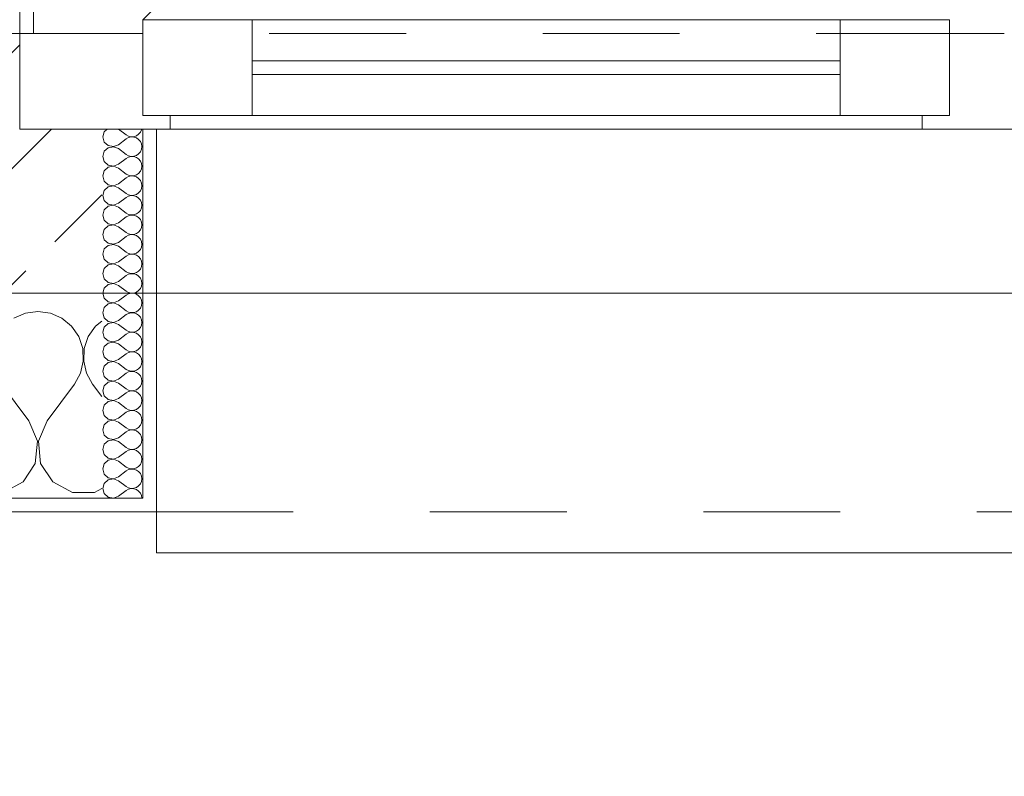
# Model space of a CAD drawing. Header units: metres. Extents: x -4 to 100, y -11 to 17.
# Tile 10 of 256: x 1.12 to 1.84, y -0.348 to 0.205. Entities that reach past the tile are written whole.
import ezdxf

# ---------------------------------------------------------------- set-up
doc = ezdxf.new("R2010")
doc.units = ezdxf.units.M
doc.header["$MEASUREMENT"] = 0
doc.linetypes.add('Strichlinie eng', pattern=[0.115, 0.075, -0.04])
doc.linetypes.add('Untersicht', pattern=[0.1, 0.075, -0.025])
for name, color, linetype in [('152 - Bemaßung_ Beschriftung.Ausbau', 7, 'Continuous'), ('603 - Struktur.Bodenplatte_ Decke Roh', 7, 'Continuous'), ('604 - Struktur.Wand Aussen', 7, 'Continuous'), ('Neubau_653 - Abdeckung.TB Verkofferung', 7, 'Continuous')]:
    doc.layers.add(name, color=color, linetype=linetype)
doc.styles.add('ERSTELLTER_STIL_2', font='txt')
doc.dimstyles.new('ERSTELLTER_STIL__3', dxfattribs={"dimtxt": 0.1, "dimasz": 0.0532, "dimexe": 0.18, "dimexo": 0.0625, "dimgap": 0, "dimtad": 1, "dimzin": 0, "dimdsep": 46, "dimtxsty": 'ERSTELLTER_STIL_2', "dimblk": 'ARROWHEAD_2', "dimblk1": 'ARROWHEAD_2', "dimblk2": 'ARROWHEAD_2', "dimcen": 0.09, "dimse1": 1, "dimse2": 1, "dimclrd": 7, "dimclre": 7, "dimclrt": 7, "dimazin": 0, "dimtfac": 1, "dimtdec": 4, "dimtmove": 0, "dimatfit": 3, "dimfxl": 1, "dimtolj": 1, "dimtzin": 0, "dimarcsym": 0})
doc.dimstyles.new('ERSTELLTER_STIL__5', dxfattribs={"dimtxt": 0.1, "dimasz": 0.0532, "dimexe": 0.18, "dimexo": 0.0625, "dimgap": 0, "dimtad": 1, "dimtih": 1, "dimtoh": 1, "dimzin": 0, "dimdsep": 46, "dimtxsty": 'ERSTELLTER_STIL_2', "dimblk": 'ARROWHEAD_2', "dimblk1": 'ARROWHEAD_2', "dimblk2": 'ARROWHEAD_2', "dimcen": 0.09, "dimse1": 1, "dimse2": 1, "dimclrd": 7, "dimclre": 7, "dimclrt": 7, "dimazin": 0, "dimtfac": 1, "dimtdec": 4, "dimtmove": 0, "dimatfit": 3, "dimfxl": 1, "dimtolj": 1, "dimtzin": 0, "dimarcsym": 0})
doc.dimstyles.new('ERSTELLTER_STIL__6', dxfattribs={"dimtxt": 0.1, "dimasz": 0.0532, "dimexe": 0.18, "dimexo": 0.0625, "dimgap": 0, "dimtad": 1, "dimtih": 1, "dimtoh": 1, "dimzin": 0, "dimdsep": 46, "dimtxsty": 'ERSTELLTER_STIL_2', "dimblk": 'ARROWHEAD_2', "dimblk1": 'ARROWHEAD_2', "dimblk2": 'ARROWHEAD_2', "dimcen": 0.09, "dimse1": 1, "dimse2": 1, "dimclrd": 7, "dimclre": 7, "dimclrt": 7, "dimazin": 0, "dimtfac": 1, "dimtdec": 4, "dimtmove": 2, "dimatfit": 3, "dimfxl": 1, "dimtolj": 1, "dimtzin": 0, "dimarcsym": 0})
pattern_1 = [(0, (0, 0), (0, 0.0866025), [0, -0.05]), (0, (0.025, 0.0433), (0, 0.0866025), [0, -0.05])]

# ---------------------------------------------------------------- blocks, each defined once
blk = doc.blocks.new('*X117')
at = {"layer": '604 - Struktur.Wand Aussen', "color": 7, "linetype": 'Continuous', "lineweight": 5}
for p, q in [((1.12422, -0.0096), (1.11581, -0.01331)), ((1.13333, -0.00833), (1.12422, -0.0096)), ((1.14244, -0.0096), (1.13333, -0.00833)), ((1.15086, -0.01331), (1.14244, -0.0096)), ((1.15794, -0.01918), (1.15086, -0.01331)), ((1.16315, -0.02676), (1.15794, -0.01918)), ((1.17539, -0.01918), (1.17019, -0.02676)), ((1.18, -0.01536), (1.17539, -0.01918)), ((1.16609, -0.03547), (1.16315, -0.02676)), ((1.17019, -0.02676), (1.16725, -0.03547)), ((1.16653, -0.04466), (1.16609, -0.03547)), ((1.16725, -0.03547), (1.1668, -0.04466)), ((1.16445, -0.05362), (1.16653, -0.04466)), ((1.1668, -0.04466), (1.16888, -0.05362)), ((1.16, -0.06167), (1.16445, -0.05362)), ((1.16888, -0.05362), (1.17333, -0.06167)), ((1.12667, -0.08833), (1.10667, -0.06167)), ((1.14, -0.08833), (1.16, -0.06167)), ((1.18, -0.07056), (1.17333, -0.06167)), ((1.13295, -0.1033), (1.12667, -0.08833)), ((1.14, -0.08833), (1.13371, -0.1033)), ((1.13142, -0.11947), (1.13295, -0.1033)), ((1.13371, -0.1033), (1.13525, -0.11947)), ((1.12243, -0.13299), (1.13142, -0.11947)), ((1.13525, -0.11947), (1.14424, -0.13299)), ((1.10812, -0.14066), (1.12243, -0.13299)), ((1.14424, -0.13299), (1.15855, -0.14066)), ((1.15855, -0.14066), (1.17479, -0.14066)), ((1.17479, -0.14066), (1.18, -0.13787))]:
    blk.add_line(p, q, dxfattribs=at)
blk = doc.blocks.new('*X153')
at = {"layer": '604 - Struktur.Wand Aussen', "color": 7, "linetype": 'Continuous', "lineweight": 5}
for p, q in [((1.18178, 0.12304), (1.18071, 0.11929)), ((1.18392, 0.125), (1.18178, 0.12304)), ((1.19214, 0.125), (1.19786, 0.12071)), ((1.20696, 0.12116), (1.20822, 0.12267)), ((1.20822, 0.12267), (1.20901, 0.12448)), ((1.20901, 0.12448), (1.20909, 0.125)), ((1.18071, 0.11929), (1.18178, 0.11553)), ((1.18178, 0.11553), (1.18466, 0.1129)), ((1.19214, 0.11357), (1.19786, 0.11786)), ((1.19786, 0.12071), (1.19958, 0.11976)), ((1.19958, 0.11881), (1.19786, 0.11786)), ((1.19958, 0.11976), (1.2015, 0.11931)), ((1.2015, 0.11926), (1.19958, 0.11881)), ((1.2015, 0.11931), (1.20347, 0.11941)), ((1.20347, 0.11916), (1.2015, 0.11926)), ((1.20347, 0.11941), (1.20534, 0.12004)), ((1.20534, 0.11853), (1.20347, 0.11916)), ((1.20534, 0.12004), (1.20696, 0.12116)), ((1.20696, 0.11742), (1.20534, 0.11853)), ((1.20822, 0.1159), (1.20696, 0.11742)), ((1.20901, 0.11409), (1.20822, 0.1159)), ((1.18178, 0.10876), (1.18071, 0.105)), ((1.18466, 0.11139), (1.18178, 0.10876)), ((1.18466, 0.1129), (1.1885, 0.11217)), ((1.1885, 0.11211), (1.18466, 0.11139)), ((1.1885, 0.11217), (1.19214, 0.11357)), ((1.19214, 0.11071), (1.1885, 0.11211)), ((1.19214, 0.11071), (1.19786, 0.10643)), ((1.20696, 0.10687), (1.20822, 0.10839)), ((1.20822, 0.10839), (1.20901, 0.11019)), ((1.20929, 0.11214), (1.20901, 0.11409)), ((1.20901, 0.11019), (1.20929, 0.11214)), ((1.18071, 0.105), (1.18178, 0.10124)), ((1.18178, 0.10124), (1.18466, 0.09861)), ((1.19214, 0.09929), (1.19786, 0.10357)), ((1.19786, 0.10643), (1.19958, 0.10547)), ((1.19958, 0.10453), (1.19786, 0.10357)), ((1.19958, 0.10547), (1.2015, 0.10503)), ((1.2015, 0.10497), (1.19958, 0.10453)), ((1.2015, 0.10503), (1.20347, 0.10512)), ((1.20347, 0.10488), (1.2015, 0.10497)), ((1.20347, 0.10512), (1.20534, 0.10575)), ((1.20534, 0.10425), (1.20347, 0.10488)), ((1.20534, 0.10575), (1.20696, 0.10687)), ((1.20696, 0.10313), (1.20534, 0.10425)), ((1.20822, 0.10161), (1.20696, 0.10313)), ((1.20901, 0.09981), (1.20822, 0.10161)), ((1.18178, 0.09447), (1.18071, 0.09071)), ((1.18466, 0.0971), (1.18178, 0.09447)), ((1.18466, 0.09861), (1.1885, 0.09789)), ((1.1885, 0.09783), (1.18466, 0.0971)), ((1.1885, 0.09789), (1.19214, 0.09929)), ((1.19214, 0.09643), (1.1885, 0.09783)), ((1.19214, 0.09643), (1.19786, 0.09214)), ((1.20696, 0.09258), (1.20822, 0.0941)), ((1.20822, 0.0941), (1.20901, 0.09591)), ((1.20929, 0.09786), (1.20901, 0.09981)), ((1.20901, 0.09591), (1.20929, 0.09786)), ((1.18071, 0.09071), (1.18178, 0.08696)), ((1.18178, 0.08696), (1.18466, 0.08433)), ((1.19214, 0.085), (1.19786, 0.08929)), ((1.19786, 0.09214), (1.19958, 0.09119)), ((1.19958, 0.09024), (1.19786, 0.08929)), ((1.19958, 0.09119), (1.2015, 0.09074)), ((1.2015, 0.09069), (1.19958, 0.09024)), ((1.2015, 0.09074), (1.20347, 0.09084)), ((1.20347, 0.09059), (1.2015, 0.09069)), ((1.20347, 0.09084), (1.20534, 0.09147)), ((1.20534, 0.08996), (1.20347, 0.09059)), ((1.20534, 0.09147), (1.20696, 0.09258)), ((1.20696, 0.08884), (1.20534, 0.08996)), ((1.20822, 0.08733), (1.20696, 0.08884)), ((1.20901, 0.08552), (1.20822, 0.08733)), ((1.18178, 0.08018), (1.18071, 0.07643)), ((1.18466, 0.08282), (1.18178, 0.08018)), ((1.18466, 0.08433), (1.1885, 0.0836)), ((1.1885, 0.08354), (1.18466, 0.08282)), ((1.1885, 0.0836), (1.19214, 0.085)), ((1.19214, 0.08214), (1.1885, 0.08354)), ((1.19214, 0.08214), (1.19786, 0.07786)), ((1.20696, 0.0783), (1.20822, 0.07982)), ((1.20822, 0.07982), (1.20901, 0.08162)), ((1.20929, 0.08357), (1.20901, 0.08552)), ((1.20901, 0.08162), (1.20929, 0.08357)), ((1.18071, 0.07643), (1.18178, 0.07267)), ((1.18178, 0.07267), (1.18466, 0.07004)), ((1.19214, 0.07071), (1.19786, 0.075)), ((1.19786, 0.07786), (1.19958, 0.0769)), ((1.19958, 0.07595), (1.19786, 0.075)), ((1.19958, 0.0769), (1.2015, 0.07646)), ((1.2015, 0.0764), (1.19958, 0.07595)), ((1.2015, 0.07646), (1.20347, 0.07655)), ((1.20347, 0.0763), (1.2015, 0.0764)), ((1.20347, 0.07655), (1.20534, 0.07718)), ((1.20534, 0.07567), (1.20347, 0.0763)), ((1.20534, 0.07718), (1.20696, 0.0783)), ((1.20696, 0.07456), (1.20534, 0.07567)), ((1.20822, 0.07304), (1.20696, 0.07456)), ((1.20901, 0.07124), (1.20822, 0.07304)), ((1.18178, 0.0659), (1.18071, 0.06214)), ((1.18466, 0.06853), (1.18178, 0.0659)), ((1.18466, 0.07004), (1.1885, 0.06931)), ((1.1885, 0.06926), (1.18466, 0.06853)), ((1.1885, 0.06931), (1.19214, 0.07071)), ((1.19214, 0.06786), (1.1885, 0.06926)), ((1.19214, 0.06786), (1.19786, 0.06357)), ((1.20696, 0.06401), (1.20822, 0.06553)), ((1.20822, 0.06553), (1.20901, 0.06733)), ((1.20929, 0.06929), (1.20901, 0.07124)), ((1.20901, 0.06733), (1.20929, 0.06929)), ((1.18071, 0.06214), (1.18178, 0.05839)), ((1.18178, 0.05839), (1.18466, 0.05575)), ((1.19214, 0.05643), (1.19786, 0.06071)), ((1.19786, 0.06357), (1.19958, 0.06262)), ((1.19958, 0.06167), (1.19786, 0.06071)), ((1.19958, 0.06262), (1.2015, 0.06217)), ((1.2015, 0.06211), (1.19958, 0.06167)), ((1.2015, 0.06217), (1.20347, 0.06227)), ((1.20347, 0.06202), (1.2015, 0.06211)), ((1.20347, 0.06227), (1.20534, 0.0629)), ((1.20534, 0.06139), (1.20347, 0.06202)), ((1.20534, 0.0629), (1.20696, 0.06401)), ((1.20696, 0.06027), (1.20534, 0.06139)), ((1.20822, 0.05876), (1.20696, 0.06027)), ((1.20901, 0.05695), (1.20822, 0.05876)), ((1.18178, 0.05161), (1.18071, 0.04786)), ((1.18466, 0.05425), (1.18178, 0.05161)), ((1.18466, 0.05575), (1.1885, 0.05503)), ((1.1885, 0.05497), (1.18466, 0.05425)), ((1.1885, 0.05503), (1.19214, 0.05643)), ((1.19214, 0.05357), (1.1885, 0.05497)), ((1.19214, 0.05357), (1.19786, 0.04929)), ((1.20696, 0.04973), (1.20822, 0.05124)), ((1.20822, 0.05124), (1.20901, 0.05305)), ((1.20929, 0.055), (1.20901, 0.05695)), ((1.20901, 0.05305), (1.20929, 0.055)), ((1.18071, 0.04786), (1.18178, 0.0441)), ((1.18178, 0.0441), (1.18466, 0.04147)), ((1.19214, 0.04214), (1.19786, 0.04643)), ((1.19786, 0.04929), (1.19958, 0.04833)), ((1.19958, 0.04738), (1.19786, 0.04643)), ((1.19958, 0.04833), (1.2015, 0.04789)), ((1.2015, 0.04783), (1.19958, 0.04738)), ((1.2015, 0.04789), (1.20347, 0.04798)), ((1.20347, 0.04773), (1.2015, 0.04783)), ((1.20347, 0.04798), (1.20534, 0.04861)), ((1.20534, 0.0471), (1.20347, 0.04773)), ((1.20534, 0.04861), (1.20696, 0.04973)), ((1.20696, 0.04599), (1.20534, 0.0471)), ((1.20822, 0.04447), (1.20696, 0.04599)), ((1.20901, 0.04267), (1.20822, 0.04447)), ((1.18178, 0.03733), (1.18071, 0.03357)), ((1.18466, 0.03996), (1.18178, 0.03733)), ((1.18466, 0.04147), (1.1885, 0.04074)), ((1.1885, 0.04069), (1.18466, 0.03996)), ((1.1885, 0.04074), (1.19214, 0.04214)), ((1.19214, 0.03929), (1.1885, 0.04069)), ((1.19214, 0.03929), (1.19786, 0.035)), ((1.20696, 0.03544), (1.20822, 0.03696)), ((1.20822, 0.03696), (1.20901, 0.03876)), ((1.20929, 0.04071), (1.20901, 0.04267)), ((1.20901, 0.03876), (1.20929, 0.04071)), ((1.18071, 0.03357), (1.18178, 0.02982)), ((1.18178, 0.02982), (1.18466, 0.02718)), ((1.19214, 0.02786), (1.19786, 0.03214)), ((1.19786, 0.035), (1.19958, 0.03405)), ((1.19958, 0.0331), (1.19786, 0.03214)), ((1.19958, 0.03405), (1.2015, 0.0336)), ((1.2015, 0.03354), (1.19958, 0.0331)), ((1.2015, 0.0336), (1.20347, 0.0337)), ((1.20347, 0.03345), (1.2015, 0.03354)), ((1.20347, 0.0337), (1.20534, 0.03433)), ((1.20534, 0.03282), (1.20347, 0.03345)), ((1.20534, 0.03433), (1.20696, 0.03544)), ((1.20696, 0.0317), (1.20534, 0.03282)), ((1.20822, 0.03018), (1.20696, 0.0317)), ((1.20901, 0.02838), (1.20822, 0.03018)), ((1.18178, 0.02304), (1.18071, 0.01929)), ((1.18466, 0.02567), (1.18178, 0.02304)), ((1.18466, 0.02718), (1.1885, 0.02646)), ((1.1885, 0.0264), (1.18466, 0.02567)), ((1.1885, 0.02646), (1.19214, 0.02786)), ((1.19214, 0.025), (1.1885, 0.0264)), ((1.19214, 0.025), (1.19786, 0.02071)), ((1.20696, 0.02116), (1.20822, 0.02267)), ((1.20822, 0.02267), (1.20901, 0.02448)), ((1.20929, 0.02643), (1.20901, 0.02838)), ((1.20901, 0.02448), (1.20929, 0.02643)), ((1.18071, 0.01929), (1.18178, 0.01553)), ((1.18178, 0.01553), (1.18466, 0.0129)), ((1.19214, 0.01357), (1.19786, 0.01786)), ((1.19786, 0.02071), (1.19958, 0.01976)), ((1.19958, 0.01881), (1.19786, 0.01786)), ((1.19958, 0.01976), (1.2015, 0.01931)), ((1.2015, 0.01926), (1.19958, 0.01881)), ((1.2015, 0.01931), (1.20347, 0.01941)), ((1.20347, 0.01916), (1.2015, 0.01926)), ((1.20347, 0.01941), (1.20534, 0.02004)), ((1.20534, 0.01853), (1.20347, 0.01916)), ((1.20534, 0.02004), (1.20696, 0.02116)), ((1.20696, 0.01742), (1.20534, 0.01853)), ((1.20822, 0.0159), (1.20696, 0.01742)), ((1.20901, 0.01409), (1.20822, 0.0159)), ((1.18178, 0.00876), (1.18071, 0.005)), ((1.18466, 0.01139), (1.18178, 0.00876)), ((1.18466, 0.0129), (1.1885, 0.01217)), ((1.1885, 0.01211), (1.18466, 0.01139)), ((1.1885, 0.01217), (1.19214, 0.01357)), ((1.19214, 0.01071), (1.1885, 0.01211)), ((1.19214, 0.01071), (1.19786, 0.00643)), ((1.20696, 0.00687), (1.20822, 0.00839)), ((1.20822, 0.00839), (1.20901, 0.01019)), ((1.20929, 0.01214), (1.20901, 0.01409)), ((1.20901, 0.01019), (1.20929, 0.01214)), ((1.18071, 0.005), (1.18178, 0.00124)), ((1.18178, 0.00124), (1.18466, -0.00139)), ((1.19214, -0.00071), (1.19786, 0.00357)), ((1.19786, 0.00643), (1.19958, 0.00547)), ((1.19958, 0.00453), (1.19786, 0.00357)), ((1.19958, 0.00547), (1.2015, 0.00503)), ((1.2015, 0.00497), (1.19958, 0.00453)), ((1.2015, 0.00503), (1.20347, 0.00512)), ((1.20347, 0.00488), (1.2015, 0.00497)), ((1.20347, 0.00512), (1.20534, 0.00575)), ((1.20534, 0.00425), (1.20347, 0.00488)), ((1.20534, 0.00575), (1.20696, 0.00687)), ((1.20696, 0.00313), (1.20534, 0.00425)), ((1.20822, 0.00161), (1.20696, 0.00313)), ((1.20901, -0.00019), (1.20822, 0.00161)), ((1.18178, -0.00553), (1.18071, -0.00929)), ((1.18466, -0.0029), (1.18178, -0.00553)), ((1.18466, -0.00139), (1.1885, -0.00211)), ((1.1885, -0.00217), (1.18466, -0.0029)), ((1.1885, -0.00211), (1.19214, -0.00071)), ((1.19214, -0.00357), (1.1885, -0.00217)), ((1.19214, -0.00357), (1.19786, -0.00786)), ((1.20696, -0.00742), (1.20822, -0.0059)), ((1.20822, -0.0059), (1.20901, -0.00409)), ((1.20929, -0.00214), (1.20901, -0.00019)), ((1.20901, -0.00409), (1.20929, -0.00214)), ((1.18071, -0.00929), (1.18178, -0.01304)), ((1.18178, -0.01304), (1.18466, -0.01567)), ((1.19214, -0.015), (1.19786, -0.01071)), ((1.19786, -0.00786), (1.19958, -0.00881)), ((1.19958, -0.00976), (1.19786, -0.01071)), ((1.19958, -0.00881), (1.2015, -0.00926)), ((1.2015, -0.00931), (1.19958, -0.00976)), ((1.2015, -0.00926), (1.20347, -0.00916)), ((1.20347, -0.00941), (1.2015, -0.00931)), ((1.20347, -0.00916), (1.20534, -0.00853)), ((1.20534, -0.01004), (1.20347, -0.00941)), ((1.20534, -0.00853), (1.20696, -0.00742)), ((1.20696, -0.01116), (1.20534, -0.01004)), ((1.20822, -0.01267), (1.20696, -0.01116)), ((1.20901, -0.01448), (1.20822, -0.01267)), ((1.18178, -0.01982), (1.18071, -0.02357)), ((1.18466, -0.01718), (1.18178, -0.01982)), ((1.18466, -0.01567), (1.1885, -0.0164)), ((1.1885, -0.01646), (1.18466, -0.01718)), ((1.1885, -0.0164), (1.19214, -0.015)), ((1.19214, -0.01786), (1.1885, -0.01646)), ((1.19214, -0.01786), (1.19786, -0.02214)), ((1.20696, -0.0217), (1.20822, -0.02018)), ((1.20822, -0.02018), (1.20901, -0.01838)), ((1.20929, -0.01643), (1.20901, -0.01448)), ((1.20901, -0.01838), (1.20929, -0.01643)), ((1.18071, -0.02357), (1.18178, -0.02733)), ((1.18178, -0.02733), (1.18466, -0.02996)), ((1.19214, -0.02929), (1.19786, -0.025)), ((1.19786, -0.02214), (1.19958, -0.0231)), ((1.19958, -0.02405), (1.19786, -0.025)), ((1.19958, -0.0231), (1.2015, -0.02354)), ((1.2015, -0.0236), (1.19958, -0.02405)), ((1.2015, -0.02354), (1.20347, -0.02345)), ((1.20347, -0.0237), (1.2015, -0.0236)), ((1.20347, -0.02345), (1.20534, -0.02282)), ((1.20534, -0.02433), (1.20347, -0.0237)), ((1.20534, -0.02282), (1.20696, -0.0217)), ((1.20696, -0.02544), (1.20534, -0.02433)), ((1.20822, -0.02696), (1.20696, -0.02544)), ((1.20901, -0.02876), (1.20822, -0.02696)), ((1.20929, -0.03071), (1.20901, -0.02876)), ((1.18178, -0.0341), (1.18071, -0.03786)), ((1.18466, -0.03147), (1.18178, -0.0341)), ((1.18466, -0.02996), (1.1885, -0.03069)), ((1.1885, -0.03074), (1.18466, -0.03147)), ((1.1885, -0.03069), (1.19214, -0.02929)), ((1.19214, -0.03214), (1.1885, -0.03074)), ((1.19214, -0.03214), (1.19786, -0.03643)), ((1.20534, -0.0371), (1.20696, -0.03599)), ((1.20696, -0.03599), (1.20822, -0.03447)), ((1.20822, -0.03447), (1.20901, -0.03267)), ((1.20901, -0.03267), (1.20929, -0.03071)), ((1.18071, -0.03786), (1.18178, -0.04161)), ((1.18178, -0.04161), (1.18466, -0.04425)), ((1.19214, -0.04357), (1.19786, -0.03929)), ((1.19786, -0.03643), (1.19958, -0.03738)), ((1.19958, -0.03833), (1.19786, -0.03929)), ((1.19958, -0.03738), (1.2015, -0.03783)), ((1.2015, -0.03789), (1.19958, -0.03833)), ((1.2015, -0.03783), (1.20347, -0.03773)), ((1.20347, -0.03798), (1.2015, -0.03789)), ((1.20347, -0.03773), (1.20534, -0.0371)), ((1.20534, -0.03861), (1.20347, -0.03798)), ((1.20696, -0.03973), (1.20534, -0.03861)), ((1.20822, -0.04124), (1.20696, -0.03973)), ((1.20901, -0.04305), (1.20822, -0.04124)), ((1.20929, -0.045), (1.20901, -0.04305)), ((1.18178, -0.04839), (1.18071, -0.05214)), ((1.18466, -0.04575), (1.18178, -0.04839)), ((1.18466, -0.04425), (1.1885, -0.04497)), ((1.1885, -0.04503), (1.18466, -0.04575)), ((1.1885, -0.04497), (1.19214, -0.04357)), ((1.19214, -0.04643), (1.1885, -0.04503)), ((1.19214, -0.04643), (1.19786, -0.05071)), ((1.20534, -0.05139), (1.20696, -0.05027)), ((1.20696, -0.05027), (1.20822, -0.04876)), ((1.20822, -0.04876), (1.20901, -0.04695)), ((1.20901, -0.04695), (1.20929, -0.045)), ((1.18071, -0.05214), (1.18178, -0.0559)), ((1.18178, -0.0559), (1.18466, -0.05853)), ((1.19214, -0.05786), (1.19786, -0.05357)), ((1.19786, -0.05071), (1.19958, -0.05167)), ((1.19958, -0.05262), (1.19786, -0.05357)), ((1.19958, -0.05167), (1.2015, -0.05211)), ((1.2015, -0.05217), (1.19958, -0.05262)), ((1.2015, -0.05211), (1.20347, -0.05202)), ((1.20347, -0.05227), (1.2015, -0.05217)), ((1.20347, -0.05202), (1.20534, -0.05139)), ((1.20534, -0.0529), (1.20347, -0.05227)), ((1.20696, -0.05401), (1.20534, -0.0529)), ((1.20822, -0.05553), (1.20696, -0.05401)), ((1.20901, -0.05733), (1.20822, -0.05553)), ((1.20929, -0.05929), (1.20901, -0.05733)), ((1.18178, -0.06267), (1.18071, -0.06643)), ((1.18466, -0.06004), (1.18178, -0.06267)), ((1.18466, -0.05853), (1.1885, -0.05926)), ((1.1885, -0.05931), (1.18466, -0.06004)), ((1.1885, -0.05926), (1.19214, -0.05786)), ((1.19214, -0.06071), (1.1885, -0.05931)), ((1.19214, -0.06071), (1.19786, -0.065)), ((1.20534, -0.06567), (1.20696, -0.06456)), ((1.20696, -0.06456), (1.20822, -0.06304)), ((1.20822, -0.06304), (1.20901, -0.06124)), ((1.20901, -0.06124), (1.20929, -0.05929)), ((1.18071, -0.06643), (1.18178, -0.07018)), ((1.18178, -0.07018), (1.18466, -0.07282)), ((1.19214, -0.07214), (1.19786, -0.06786)), ((1.19786, -0.065), (1.19958, -0.06595)), ((1.19958, -0.0669), (1.19786, -0.06786)), ((1.19958, -0.06595), (1.2015, -0.0664)), ((1.2015, -0.06646), (1.19958, -0.0669)), ((1.2015, -0.0664), (1.20347, -0.0663)), ((1.20347, -0.06655), (1.2015, -0.06646)), ((1.20347, -0.0663), (1.20534, -0.06567)), ((1.20534, -0.06718), (1.20347, -0.06655)), ((1.20696, -0.0683), (1.20534, -0.06718)), ((1.20822, -0.06982), (1.20696, -0.0683)), ((1.20901, -0.07162), (1.20822, -0.06982)), ((1.20929, -0.07357), (1.20901, -0.07162)), ((1.18178, -0.07696), (1.18071, -0.08071)), ((1.18466, -0.07433), (1.18178, -0.07696)), ((1.18466, -0.07282), (1.1885, -0.07354)), ((1.1885, -0.0736), (1.18466, -0.07433)), ((1.1885, -0.07354), (1.19214, -0.07214)), ((1.19214, -0.075), (1.1885, -0.0736)), ((1.19214, -0.075), (1.19786, -0.07929)), ((1.20534, -0.07996), (1.20696, -0.07884)), ((1.20696, -0.07884), (1.20822, -0.07733)), ((1.20822, -0.07733), (1.20901, -0.07552)), ((1.20901, -0.07552), (1.20929, -0.07357)), ((1.18071, -0.08071), (1.18178, -0.08447)), ((1.18178, -0.08447), (1.18466, -0.0871)), ((1.19214, -0.08643), (1.19786, -0.08214)), ((1.19786, -0.07929), (1.19958, -0.08024)), ((1.19958, -0.08119), (1.19786, -0.08214)), ((1.19958, -0.08024), (1.2015, -0.08069)), ((1.2015, -0.08074), (1.19958, -0.08119)), ((1.2015, -0.08069), (1.20347, -0.08059)), ((1.20347, -0.08084), (1.2015, -0.08074)), ((1.20347, -0.08059), (1.20534, -0.07996)), ((1.20534, -0.08147), (1.20347, -0.08084)), ((1.20696, -0.08258), (1.20534, -0.08147)), ((1.20822, -0.0841), (1.20696, -0.08258)), ((1.20901, -0.08591), (1.20822, -0.0841)), ((1.20929, -0.08786), (1.20901, -0.08591)), ((1.18178, -0.09124), (1.18071, -0.095)), ((1.18466, -0.08861), (1.18178, -0.09124)), ((1.18466, -0.0871), (1.1885, -0.08783)), ((1.1885, -0.08789), (1.18466, -0.08861)), ((1.1885, -0.08783), (1.19214, -0.08643)), ((1.19214, -0.08929), (1.1885, -0.08789)), ((1.19214, -0.08929), (1.19786, -0.09357)), ((1.19786, -0.09357), (1.19958, -0.09453)), ((1.20534, -0.09425), (1.20696, -0.09313)), ((1.20696, -0.09313), (1.20822, -0.09161)), ((1.20822, -0.09161), (1.20901, -0.08981)), ((1.20901, -0.08981), (1.20929, -0.08786)), ((1.18071, -0.095), (1.18178, -0.09876)), ((1.18178, -0.09876), (1.18466, -0.10139)), ((1.1885, -0.10211), (1.19214, -0.10071)), ((1.19214, -0.10071), (1.19786, -0.09643)), ((1.19958, -0.09547), (1.19786, -0.09643)), ((1.19958, -0.09453), (1.2015, -0.09497)), ((1.2015, -0.09503), (1.19958, -0.09547)), ((1.2015, -0.09497), (1.20347, -0.09488)), ((1.20347, -0.09512), (1.2015, -0.09503)), ((1.20347, -0.09488), (1.20534, -0.09425)), ((1.20534, -0.09575), (1.20347, -0.09512)), ((1.20696, -0.09687), (1.20534, -0.09575)), ((1.20822, -0.09839), (1.20696, -0.09687)), ((1.20901, -0.10019), (1.20822, -0.09839)), ((1.20929, -0.10214), (1.20901, -0.10019)), ((1.18178, -0.10553), (1.18071, -0.10929)), ((1.18466, -0.1029), (1.18178, -0.10553)), ((1.18466, -0.10139), (1.1885, -0.10211)), ((1.1885, -0.10217), (1.18466, -0.1029)), ((1.19214, -0.10357), (1.1885, -0.10217)), ((1.19214, -0.10357), (1.19786, -0.10786)), ((1.19786, -0.10786), (1.19958, -0.10881)), ((1.20534, -0.10853), (1.20696, -0.10742)), ((1.20696, -0.10742), (1.20822, -0.1059)), ((1.20822, -0.1059), (1.20901, -0.10409)), ((1.20901, -0.10409), (1.20929, -0.10214)), ((1.18071, -0.10929), (1.18178, -0.11304)), ((1.18178, -0.11304), (1.18466, -0.11567)), ((1.1885, -0.1164), (1.19214, -0.115)), ((1.19214, -0.115), (1.19786, -0.11071)), ((1.19958, -0.10976), (1.19786, -0.11071)), ((1.19958, -0.10881), (1.2015, -0.10926)), ((1.2015, -0.10931), (1.19958, -0.10976)), ((1.2015, -0.10926), (1.20347, -0.10916)), ((1.20347, -0.10941), (1.2015, -0.10931)), ((1.20347, -0.10916), (1.20534, -0.10853)), ((1.20534, -0.11004), (1.20347, -0.10941)), ((1.20696, -0.11116), (1.20534, -0.11004)), ((1.20822, -0.11267), (1.20696, -0.11116)), ((1.20901, -0.11448), (1.20822, -0.11267)), ((1.20929, -0.11643), (1.20901, -0.11448)), ((1.18178, -0.11982), (1.18071, -0.12357)), ((1.18466, -0.11718), (1.18178, -0.11982)), ((1.18466, -0.11567), (1.1885, -0.1164)), ((1.1885, -0.11646), (1.18466, -0.11718)), ((1.19214, -0.11786), (1.1885, -0.11646)), ((1.19214, -0.11786), (1.19786, -0.12214)), ((1.19786, -0.12214), (1.19958, -0.1231)), ((1.20534, -0.12282), (1.20696, -0.1217)), ((1.20696, -0.1217), (1.20822, -0.12018)), ((1.20822, -0.12018), (1.20901, -0.11838)), ((1.20901, -0.11838), (1.20929, -0.11643)), ((1.18071, -0.12357), (1.18178, -0.12733)), ((1.18178, -0.12733), (1.18466, -0.12996)), ((1.1885, -0.13069), (1.19214, -0.12929)), ((1.19214, -0.12929), (1.19786, -0.125)), ((1.19958, -0.12405), (1.19786, -0.125)), ((1.19958, -0.1231), (1.2015, -0.12354)), ((1.2015, -0.1236), (1.19958, -0.12405)), ((1.2015, -0.12354), (1.20347, -0.12345)), ((1.20347, -0.1237), (1.2015, -0.1236)), ((1.20347, -0.12345), (1.20534, -0.12282)), ((1.20534, -0.12433), (1.20347, -0.1237)), ((1.20696, -0.12544), (1.20534, -0.12433)), ((1.20822, -0.12696), (1.20696, -0.12544)), ((1.20901, -0.12876), (1.20822, -0.12696)), ((1.20929, -0.13071), (1.20901, -0.12876)), ((1.18178, -0.1341), (1.18071, -0.13786)), ((1.18466, -0.13147), (1.18178, -0.1341)), ((1.18466, -0.12996), (1.1885, -0.13069)), ((1.1885, -0.13074), (1.18466, -0.13147)), ((1.19214, -0.13214), (1.1885, -0.13074)), ((1.19214, -0.13214), (1.19786, -0.13643)), ((1.19786, -0.13643), (1.19958, -0.13738)), ((1.20534, -0.1371), (1.20696, -0.13599)), ((1.20696, -0.13599), (1.20822, -0.13447)), ((1.20822, -0.13447), (1.20901, -0.13267)), ((1.20901, -0.13267), (1.20929, -0.13071)), ((1.18071, -0.13786), (1.18178, -0.14161)), ((1.18178, -0.14161), (1.18466, -0.14425)), ((1.1885, -0.14497), (1.19214, -0.14357)), ((1.19214, -0.14357), (1.19786, -0.13929)), ((1.19958, -0.13833), (1.19786, -0.13929)), ((1.19958, -0.13738), (1.2015, -0.13783)), ((1.2015, -0.13789), (1.19958, -0.13833)), ((1.2015, -0.13783), (1.20347, -0.13773)), ((1.20347, -0.13798), (1.2015, -0.13789)), ((1.20347, -0.13773), (1.20534, -0.1371)), ((1.20534, -0.13861), (1.20347, -0.13798)), ((1.20696, -0.13973), (1.20534, -0.13861)), ((1.20822, -0.14124), (1.20696, -0.13973)), ((1.20901, -0.14305), (1.20822, -0.14124)), ((1.20929, -0.145), (1.20901, -0.14305)), ((1.18466, -0.14425), (1.1885, -0.14497))]:
    blk.add_line(p, q, dxfattribs=at)
blk = doc.blocks.new('*D420')
at = {"layer": '152 - Bemaßung_ Beschriftung.Ausbau', "color": 7, "linetype": 'Continuous', "lineweight": 5}
for p, q in [((-1.71, 5.89269), (-1.64, 5.85228)), ((-1.675, 0.245), (-1.675, 5.87248)), ((-1.71, 0.26521), (-1.64, 0.22479)), ((-1.6225, 0.245), (-1.7275, 0.245)), ((-1.675, 0.005), (-1.675, 0.245))]:
    blk.add_line(p, q, dxfattribs=at)
at = {"layer": '152 - Bemaßung_ Beschriftung.Ausbau', "color": 7, "lineweight": 5, "char_height": 0.1, "attachment_point": 7, "rotation": 90, "style": 'ERSTELLTER_STIL_2'}
for s, insert in [('\\A1;{\\pql;\\fArial|b0|i0|c0|p38;15}', (-1.695, 5.70048)), ('\\A1;{\\pql;\\fArial|b0|i0|c0|p38;5,62\\fArial|b0|i0|c0|p38;\\A1{\\H.66x;\\S75^  ;}}', (-1.67559, 2.79974))]:
    blk.add_mtext(s, dxfattribs=dict(at, insert=insert))
blk = doc.blocks.new('ARROWHEAD_2')
at = {"color": 0, "linetype": 'Continuous', "lineweight": 0}
for p, q in [((-0.378, -0.655), (0.378, 0.655)), ((0, 0), (-1, 0))]:
    blk.add_line(p, q, dxfattribs=at)
blk = doc.blocks.new('*D441')
at = {"layer": '152 - Bemaßung_ Beschriftung.Ausbau', "color": 7, "linetype": 'Continuous', "lineweight": 5}
for p, q in [((-0.165, -4.1125), (-0.165, -4.0075)), ((-0.015, -4.1125), (-0.015, -4.0075)), ((-0.14479, -4.025), (-0.18521, -4.095)), ((0.00521, -4.025), (-0.03521, -4.095)), ((-0.19923, -4.06), (-0.165, -4.06)), ((-0.165, -4.06), (-0.015, -4.06)), ((-0.015, -4.06), (1.12, -4.06))]:
    blk.add_line(p, q, dxfattribs=at)
at = {"layer": '152 - Bemaßung_ Beschriftung.Ausbau', "color": 7, "lineweight": 5, "insert": (-0.16511, -4.0505), "char_height": 0.1, "attachment_point": 7, "style": 'ERSTELLTER_STIL_2'}
blk.add_mtext('\\A1;{\\pql;\\fArial|b0|i0|c0|p38;15}', dxfattribs=at)
blk = doc.blocks.new('*D442')
at = {"layer": '152 - Bemaßung_ Beschriftung.Ausbau', "color": 7, "linetype": 'Continuous', "lineweight": 5}
for p, q in [((1.12, -4.1125), (1.12, -4.0075)), ((0.00521, -4.025), (-0.03521, -4.095)), ((1.14021, -4.025), (1.09979, -4.095)), ((-0.015, -4.06), (1.12, -4.06)), ((1.12, -4.06), (3.52, -4.06))]:
    blk.add_line(p, q, dxfattribs=at)
at = {"layer": '152 - Bemaßung_ Beschriftung.Ausbau', "color": 7, "lineweight": 5, "insert": (0.39443, -4.05941), "char_height": 0.1, "attachment_point": 7, "style": 'ERSTELLTER_STIL_2'}
blk.add_mtext('\\A1;{\\pql;\\fArial|b0|i0|c0|p38;1,13\\fArial|b0|i0|c0|p38;\\A1{\\H.66x;\\S5^  ;}}', dxfattribs=at)
blk = doc.blocks.new('*D443')
at = {"layer": '152 - Bemaßung_ Beschriftung.Ausbau', "color": 7, "linetype": 'Continuous', "lineweight": 5}
for p, q in [((1.14021, -4.025), (1.09979, -4.095)), ((3.54021, -4.025), (3.49979, -4.095)), ((1.12, -4.06), (3.52, -4.06))]:
    blk.add_line(p, q, dxfattribs=at)
at = {"layer": '152 - Bemaßung_ Beschriftung.Ausbau', "color": 7, "lineweight": 5, "char_height": 0.1, "attachment_point": 7, "style": 'ERSTELLTER_STIL_2'}
for s, insert in [('\\A1;{\\pql;\\fArial|b0|i0|c0|p38;2,40}', (2.18697, -4.04)), ('\\A1;{\\pql;\\fArial|b0|i0|c0|p38;2,01}', (2.18697, -4.18))]:
    blk.add_mtext(s, dxfattribs=dict(at, insert=insert))
blk = doc.blocks.new('*D444')
at = {"layer": '152 - Bemaßung_ Beschriftung.Ausbau', "color": 7, "linetype": 'Continuous', "lineweight": 5}
for p, q in [((3.52, -4.1125), (3.52, -4.0075)), ((4.72, -4.1125), (4.72, -4.0075)), ((3.54021, -4.025), (3.49979, -4.095)), ((4.74021, -4.025), (4.69979, -4.095)), ((1.12, -4.06), (3.52, -4.06)), ((3.52, -4.06), (4.72, -4.06)), ((4.72, -4.06), (7.12, -4.06))]:
    blk.add_line(p, q, dxfattribs=at)
at = {"layer": '152 - Bemaßung_ Beschriftung.Ausbau', "color": 7, "lineweight": 5, "insert": (3.98697, -4.04), "char_height": 0.1, "attachment_point": 7, "style": 'ERSTELLTER_STIL_2'}
blk.add_mtext('\\A1;{\\pql;\\fArial|b0|i0|c0|p38;1,20}', dxfattribs=at)
blk = doc.blocks.new('*D479')
at = {"layer": '152 - Bemaßung_ Beschriftung.Ausbau', "color": 7, "linetype": 'Continuous', "lineweight": 5}
for p, q in [((0.225, -4.6125), (0.225, -4.5075)), ((4.04499, -4.6125), (4.04499, -4.5075)), ((0.24521, -4.525), (0.20479, -4.595)), ((4.0652, -4.525), (4.02478, -4.595)), ((-0.015, -4.56), (0.225, -4.56)), ((0.225, -4.56), (4.04499, -4.56)), ((4.04499, -4.56), (4.19499, -4.56))]:
    blk.add_line(p, q, dxfattribs=at)
at = {"layer": '152 - Bemaßung_ Beschriftung.Ausbau', "color": 7, "lineweight": 5, "char_height": 0.1, "attachment_point": 7, "style": 'ERSTELLTER_STIL_2'}
for s, insert in [('\\A1;{\\pql;\\fArial|b0|i0|c0|p38;3,82}', (1.92608, -4.54)), ('\\A1;{\\pql;\\fArial|b0|i0|c0|p38;15}', (3.87299, -4.54))]:
    blk.add_mtext(s, dxfattribs=dict(at, insert=insert))
blk = doc.blocks.new('*D522')
at = {"layer": '152 - Bemaßung_ Beschriftung.Ausbau', "color": 7, "linetype": 'Continuous', "lineweight": 5}
for p, q in [((0.67999, -5.1125), (0.67999, -5.0075)), ((3.97999, -5.1125), (3.97999, -5.0075)), ((0.7002, -5.025), (0.65978, -5.095)), ((4.0002, -5.025), (3.95978, -5.095)), ((0.37999, -5.06), (0.67999, -5.06)), ((0.67999, -5.06), (3.97999, -5.06)), ((3.97999, -5.06), (4.27999, -5.06))]:
    blk.add_line(p, q, dxfattribs=at)
at = {"layer": '152 - Bemaßung_ Beschriftung.Ausbau', "color": 7, "lineweight": 5, "insert": (2.19696, -5.04), "char_height": 0.1, "attachment_point": 7, "style": 'ERSTELLTER_STIL_2'}
blk.add_mtext('\\A1;{\\pql;\\fArial|b0|i0|c0|p38;3,30}', dxfattribs=at)
blk = doc.blocks.new('*D562')
at = {"layer": '152 - Bemaßung_ Beschriftung.Ausbau', "color": 7, "linetype": 'Continuous', "lineweight": 5}
for p, q in [((-0.165, -6.1125), (-0.165, -6.0075)), ((62.42503, -6.1125), (62.42503, -6.0075)), ((-0.14479, -6.025), (-0.18521, -6.095)), ((62.40482, -6.095), (62.44523, -6.025)), ((-0.19923, -6.06), (-0.165, -6.06)), ((-0.165, -6.06), (62.42503, -6.06)), ((62.42503, -6.06), (62.45926, -6.06))]:
    blk.add_line(p, q, dxfattribs=at)
at = {"layer": '152 - Bemaßung_ Beschriftung.Ausbau', "color": 7, "lineweight": 5, "insert": (30.95904, -6.04), "char_height": 0.1, "attachment_point": 7, "style": 'ERSTELLTER_STIL_2'}
blk.add_mtext('\\A1;{\\pql;\\fArial|b0|i0|c0|p38;62,59}', dxfattribs=at)
blk = doc.blocks.new('*D747')
at = {"layer": '152 - Bemaßung_ Beschriftung.Ausbau', "color": 7, "linetype": 'Continuous', "lineweight": 5}
for p, q in [((-0.165, -5.6125), (-0.165, -5.5075)), ((43.74, -5.6125), (43.74, -5.5075)), ((-0.14479, -5.525), (-0.18521, -5.595)), ((43.76021, -5.525), (43.71979, -5.595)), ((-0.19923, -5.56), (-0.165, -5.56)), ((-0.165, -5.56), (43.74, -5.56)), ((43.74, -5.56), (43.89, -5.56))]:
    blk.add_line(p, q, dxfattribs=at)
at = {"layer": '152 - Bemaßung_ Beschriftung.Ausbau', "color": 7, "lineweight": 5, "char_height": 0.1, "attachment_point": 7, "style": 'ERSTELLTER_STIL_2'}
for s, insert in [('\\A1;{\\pql;\\fArial|b0|i0|c0|p38;43,90\\fArial|b0|i0|c0|p38;\\A1{\\H.66x;\\S5^  ;}}', (21.59149, -5.55941)), ('\\A1;{\\pql;\\fArial|b0|i0|c0|p38;15}', (43.73989, -5.5505))]:
    blk.add_mtext(s, dxfattribs=dict(at, insert=insert))

msp = doc.modelspace()

# ---------------------------------------------------------------- hatches: boundary and pattern name
at = {"layer": '604 - Struktur.Wand Aussen', "linetype": 'Continuous', "lineweight": 0, "true_color": 0x000000}
h = msp.add_hatch(dxfattribs=at)
h.set_pattern_fill('Gips_0001', color=18, style=0, pattern_type=2)
h.set_pattern_definition([(45, (0, 0), (-0.01767767, 0.01767767), [0, -0.025])])
h.paths.add_polyline_path([(1.12, 0.255), (1.12, 0.195), (1.13, 0.195), (1.13, 0.255)])
h = msp.add_hatch(dxfattribs=at)
h.set_pattern_fill('Beton__Stahlbeton_0001', color=18, style=0, pattern_type=2)
h.set_pattern_definition([(45, (0, 0), (-0.084853, 0.084853), []), (45, (-0.04243, 0.04243), (-0.084853, 0.084853), [0.09, -0.03])])
h.paths.add_polyline_path([(0.225, 0.245), (0.225, 0.005), (1.18, 0.005), (1.18, 0.125), (1.12, 0.125), (1.12, 0.195), (1.12, 0.245)])
h = msp.add_hatch(dxfattribs=at)
h.set_pattern_fill('Verputz_0001', color=18, style=0, pattern_type=2)
h.set_pattern_definition(pattern_1)
h.paths.add_polyline_path([(1.21, -0.155), (1.22, -0.155), (1.22, 0.125), (1.21, 0.125)])
h = msp.add_hatch(dxfattribs=at)
h.set_pattern_fill('Verputz_0001', color=18, style=0, pattern_type=2)
h.set_pattern_definition(pattern_1)
h.paths.add_polyline_path([(-0.165, -0.145), (-0.165, -0.155), (1.21, -0.155), (1.21, -0.145)])

# ---------------------------------------------------------------- linework, layer by layer
at = {"layer": '603 - Struktur.Bodenplatte_ Decke Roh', "color": 7, "linetype": 'Continuous', "lineweight": 18, "flags": 128}
msp.add_lwpolyline([(-0.015, 13.695), (-0.015, 0.005), (43.89, 0.005)], dxfattribs=at)
at = {"layer": '604 - Struktur.Wand Aussen', "color": 7, "linetype": 'Continuous', "lineweight": 9}
for p, q in [((1.21, 0.205), (1.62719, 0.62219)), ((1.22, -0.155), (1.22, -0.185)), ((1.22, -0.185), (3.42, -0.185))]:
    msp.add_line(p, q, dxfattribs=at)
at = {"layer": '604 - Struktur.Wand Aussen', "color": 7, "linetype": 'Continuous', "lineweight": 13}
for p, q in [((1.12, 0.245), (1.12, 0.195)), ((1.21, 0.135), (1.21, 0.205)), ((1.21, 0.205), (1.29, 0.205)), ((1.29, 0.205), (1.72, 0.205)), ((1.29, 0.205), (1.29, 0.135)), ((1.72, 0.135), (1.72, 0.205)), ((1.72, 0.205), (1.8, 0.205)), ((1.8, 0.205), (1.8, 0.135)), ((1.12, 0.125), (1.12, 0.195)), ((1.12, 0.195), (1.21, 0.195)), ((1.12, 0.125), (1.12, 0.195)), ((1.12, 0.125), (1.12, 0.195)), ((1.21, 0.195), (1.21, 0.135)), ((1.8, 0.135), (1.8, 0.195)), ((1.8, 0.195), (1.82, 0.195)), ((1.82, 0.195), (1.84, 0.195)), ((1.29, 0.175), (1.72, 0.175)), ((1.72, 0.165), (1.29, 0.165)), ((1.21, 0.135), (1.23, 0.135)), ((1.29, 0.135), (1.21, 0.135)), ((1.23, 0.135), (1.23, 0.125)), ((1.72, 0.135), (1.29, 0.135)), ((1.8, 0.135), (1.72, 0.135)), ((1.78, 0.125), (1.78, 0.135)), ((1.78, 0.135), (1.8, 0.135)), ((1.12, 0.125), (1.18, 0.125)), ((1.23, 0.125), (1.12, 0.125)), ((1.12, 0.125), (1.18, 0.125)), ((1.12, 0.125), (1.18, 0.125)), ((1.78, 0.125), (1.23, 0.125)), ((1.82, 0.125), (1.78, 0.125)), ((1.86, 0.125), (1.82, 0.125)), ((0.225, 0.005), (1.18, 0.005))]:
    msp.add_line(p, q, dxfattribs=at)
at = {"layer": '604 - Struktur.Wand Aussen', "color": 7, "linetype": 'Continuous', "lineweight": 5}
for p, q in [((1.13, 0.195), (1.13, 0.245)), ((1.13, 0.195), (1.13, 0.245)), ((1.12, 0.195), (1.13, 0.195)), ((1.12, 0.195), (1.13, 0.195)), ((1.12, 0.195), (1.13, 0.195)), ((1.18, 0.125), (1.21, 0.125)), ((1.18, 0.125), (1.21, 0.125)), ((1.18, 0.125), (1.21, 0.125)), ((1.21, 0.125), (1.22, 0.125)), ((1.21, 0.125), (1.21, -0.145)), ((1.21, -0.145), (1.21, 0.125)), ((1.21, 0.125), (1.22, 0.125)), ((1.21, 0.125), (1.22, 0.125)), ((1.22, 0.005), (1.22, 0.125)), ((1.22, 0.005), (1.22, 0.125)), ((1.22, -0.005), (1.22, 0.005)), ((1.22, -0.005), (1.22, 0.005)), ((1.22, -0.145), (1.22, -0.005)), ((1.22, -0.145), (1.22, -0.005)), ((-0.025, -0.145), (1.18, -0.145)), ((1.18, -0.145), (1.21, -0.145)), ((1.22, -0.155), (1.22, -0.145)), ((1.22, -0.155), (1.22, -0.145)), ((1.21, -0.155), (1.22, -0.155))]:
    msp.add_line(p, q, dxfattribs=at)
at = {"layer": '604 - Struktur.Wand Aussen', "color": 7, "linetype": 'Strichlinie eng', "lineweight": 9}
msp.add_line((1.22, -0.155), (3.42, -0.155), dxfattribs=at)
at = {"layer": '604 - Struktur.Wand Aussen', "color": 7, "linetype": 'Continuous', "lineweight": 5, "flags": 128}
msp.add_lwpolyline([(-0.165, -0.155), (1.21, -0.155)], dxfattribs=at)
at = {"layer": 'Neubau_653 - Abdeckung.TB Verkofferung', "color": 1, "linetype": 'Untersicht', "lineweight": 9}
msp.add_line((0.70249, 0.19498), (29.32999, 0.19498), dxfattribs=at)

# ---------------------------------------------------------------- block references
at = {"layer": '604 - Struktur.Wand Aussen', "color": 7, "lineweight": 18}
for name in ['*X153', '*X117']:
    msp.add_blockref(name, (0, 0), dxfattribs=at)

# ---------------------------------------------------------------- dimensions: what is measured, and where the dimension line sits
at = {"layer": '152 - Bemaßung_ Beschriftung.Ausbau', "color": 7, "linetype": 'Continuous', "lineweight": 5}
dim = msp.add_linear_dim(base=(-1.675, 5.87248), p1=(0.225, 0.245), p2=(5.76624, 5.87248), angle=90, dimstyle='ERSTELLTER_STIL__3', dxfattribs=at)
dim.commit()
dim.dimension.update_dxf_attribs({"geometry": '*D420', "text_midpoint": (-1.745, 3.1028), "dimtype": 160, "text_rotation": 90})
for base, p1, p2, dimstyle, picture, middle in [((4.04499, -4.56), (0.225, 0.245), (4.04499, 3.29123), 'ERSTELLTER_STIL__5', '*D479', (2.05596, -4.49)), ((3.97999, -5.06), (0.67999, 0.69998), (3.97999, 0.69998), 'ERSTELLTER_STIL__5', '*D522', (2.32684, -4.99)), ((1.12, -4.0599999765), (-0.015, 0.005), (1.12, 0.125), 'ERSTELLTER_STIL__5', '*D442', (0.6593704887, -3.9899999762)), ((3.52, -4.06), (1.12, 0.125), (3.52, 0.125), 'ERSTELLTER_STIL__5', '*D443', (2.31685, -3.99)), ((4.72, -4.06), (3.52, 0.125), (4.72, 0.125), 'ERSTELLTER_STIL__5', '*D444', (4.11685, -3.99)), ((-0.015, -4.06), (-0.165, -0.145), (-0.015, 0.005), 'ERSTELLTER_STIL__6', '*D441', (-0.08888, -4.0005)), ((62.42503, -6.06), (-0.165, -0.145), (62.42503, -0.145), 'ERSTELLTER_STIL__5', '*D562', (31.12704, -5.99)), ((43.7400000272, -5.5599999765), (-0.165, -0.145), (43.7400000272, -0.145), 'ERSTELLTER_STIL__5', '*D747', (21.8945452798, -5.4899999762))]:
    dim = msp.add_linear_dim(base=base, p1=p1, p2=p2, angle=0, dimstyle=dimstyle, dxfattribs=at)
    dim.commit()
    dim.dimension.update_dxf_attribs({"geometry": picture, "text_midpoint": middle, "dimtype": 160})

doc.saveas('drawing.dxf')
